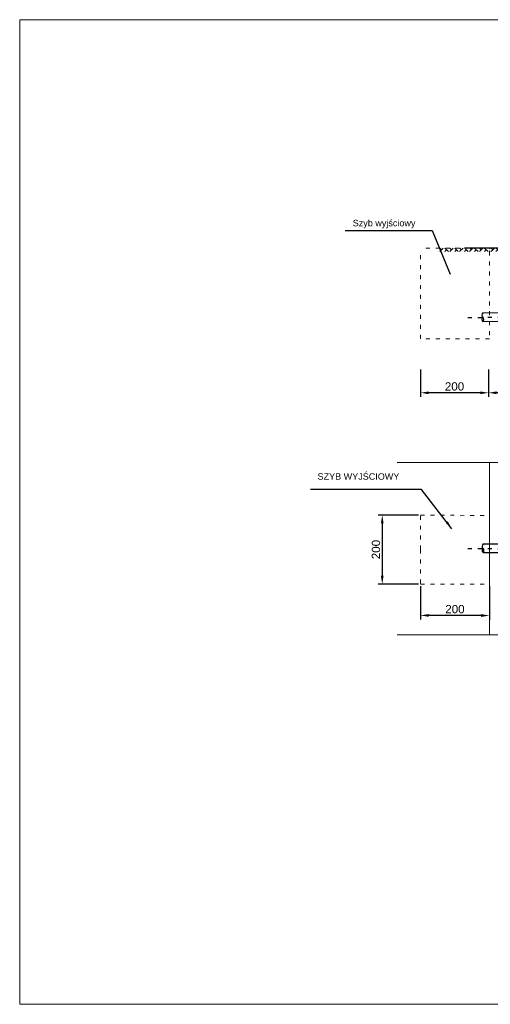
# Model space of a CAD drawing. Header units: millimetres. Extents: x 5659 to 8684, y 1431 to 2118.
# Tile 2 of 53: x 6114 to 6256, y 1460 to 1757. Entities that reach past the tile are written whole.
import ezdxf

# ---------------------------------------------------------------- set-up
doc = ezdxf.new("R2010")
doc.units = ezdxf.units.MM
doc.linetypes.add('ACAD_ISO03W100', pattern=[30, 12, -18])
doc.linetypes.add('CENTER', pattern=[2, 1.25, -0.25, 0.25, -0.25])
doc.layers.get('Defpoints').update_dxf_attribs({"color": 1, "lineweight": 13})
for name, color, linetype, lineweight in [('CENTER', 7, 'CENTER', 18), ('droga', 7, 'Continuous', 25), ('komora', 7, 'ACAD_ISO03W100', 20), ('WYMIAR', 7, 'Continuous', 15)]:
    doc.layers.add(name, color=color, linetype=linetype, lineweight=lineweight)
doc.layers.add('cienka', color=7, linetype='Continuous')
doc.layers.add('srednia', color=7, linetype='Continuous')
doc.styles.get("Standard").update_dxf_attribs({"font": 'arial.ttf'})
doc.dimstyles.new('ISO-25', dxfattribs={"dimtxt": 2.5, "dimasz": 2.5, "dimexe": 1.25, "dimexo": 0.625, "dimtad": 1, "dimtxsty": 'Standard', "dimcen": 2.5, "dimadec": 0, "dimazin": 0, "dimtfac": 1, "dimtmove": 0, "dimatfit": 3, "dimfxl": 0, "dimarcsym": 0})

# ---------------------------------------------------------------- blocks, each defined once
blk = doc.blocks.new('*D18')
at = {"layer": 'Defpoints', "color": 0, "ltscale": 0.1, "transparency": 16777216}
for p in [(6255.3, 1652.22), (6270.9, 1652.22), (6255.3, 1644.59)]:
    blk.add_point(p, dxfattribs=at)
at = {"layer": 'WYMIAR', "color": 0, "lineweight": -2, "ltscale": 0.1, "transparency": 16777216}
for p, q in [((6255.3, 1651.6), (6255.3, 1643.34)), ((6270.9, 1651.6), (6270.9, 1643.34)), ((6268.4, 1644.59), (6257.8, 1644.59))]:
    blk.add_line(p, q, dxfattribs=at)
at = {"layer": 'WYMIAR', "color": 0, "ltscale": 0.1, "transparency": 16777216}
for points in [[(6257.8, 1645.01), (6257.8, 1644.17), (6255.3, 1644.59)], [(6268.4, 1645.01), (6268.4, 1644.17), (6270.9, 1644.59)]]:
    blk.add_solid(points, dxfattribs=at)
at = {"layer": 'WYMIAR', "color": 0, "ltscale": 0.1, "transparency": 16777216, "insert": (6263.1, 1646.49), "char_height": 2.5, "attachment_point": 5}
blk.add_mtext('150', dxfattribs=at)
blk = doc.blocks.new('*D19')
at = {"layer": 'Defpoints', "color": 0, "ltscale": 0.1, "transparency": 16777216}
for p in [(6234.78, 1652.22), (6255.3, 1652.22), (6234.78, 1644.59)]:
    blk.add_point(p, dxfattribs=at)
at = {"layer": 'WYMIAR', "color": 0, "lineweight": -2, "ltscale": 0.1, "transparency": 16777216}
for p, q in [((6234.78, 1651.6), (6234.78, 1643.34)), ((6255.3, 1651.6), (6255.3, 1643.34)), ((6252.8, 1644.59), (6237.28, 1644.59))]:
    blk.add_line(p, q, dxfattribs=at)
at = {"layer": 'WYMIAR', "color": 0, "ltscale": 0.1, "transparency": 16777216}
for points in [[(6237.28, 1645), (6237.28, 1644.17), (6234.78, 1644.59)], [(6252.8, 1645), (6252.8, 1644.17), (6255.3, 1644.59)]]:
    blk.add_solid(points, dxfattribs=at)
at = {"layer": 'WYMIAR', "color": 0, "ltscale": 0.1, "transparency": 16777216, "insert": (6245.04, 1646.49), "char_height": 2.5, "attachment_point": 5}
blk.add_mtext('200', dxfattribs=at)
blk = doc.blocks.new('*D21')
at = {"layer": 'Defpoints', "color": 0, "ltscale": 0.1, "transparency": 16777216}
for p in [(6234.78, 1607.7), (6223.24, 1586.9), (6234.78, 1586.9)]:
    blk.add_point(p, dxfattribs=at)
at = {"layer": 'WYMIAR', "color": 0, "lineweight": -2, "ltscale": 0.1, "transparency": 16777216}
for p, q in [((6234.15, 1607.7), (6221.99, 1607.7)), ((6223.24, 1605.2), (6223.24, 1589.4)), ((6234.15, 1586.9), (6221.99, 1586.9))]:
    blk.add_line(p, q, dxfattribs=at)
at = {"layer": 'WYMIAR', "color": 0, "ltscale": 0.1, "transparency": 16777216}
for points in [[(6222.82, 1605.2), (6223.65, 1605.2), (6223.24, 1607.7)], [(6222.82, 1589.4), (6223.65, 1589.4), (6223.24, 1586.9)]]:
    blk.add_solid(points, dxfattribs=at)
at = {"layer": 'WYMIAR', "color": 0, "ltscale": 0.1, "transparency": 16777216, "insert": (6221.34, 1597.3), "char_height": 2.5, "attachment_point": 5, "rotation": 90}
blk.add_mtext('200', dxfattribs=at)
blk = doc.blocks.new('*D22')
at = {"layer": 'Defpoints', "color": 0, "ltscale": 0.1, "transparency": 16777216}
for p in [(6234.78, 1586.9), (6255.58, 1586.86), (6234.76, 1577.44)]:
    blk.add_point(p, dxfattribs=at)
at = {"layer": 'WYMIAR', "color": 0, "lineweight": -2, "ltscale": 0.1, "transparency": 16777216}
for p, q in [((6234.78, 1586.28), (6234.76, 1576.19)), ((6255.58, 1586.24), (6255.56, 1576.15)), ((6253.06, 1577.4), (6237.26, 1577.43))]:
    blk.add_line(p, q, dxfattribs=at)
at = {"layer": 'WYMIAR', "color": 0, "ltscale": 0.1, "transparency": 16777216}
for points in [[(6237.26, 1577.85), (6237.26, 1577.02), (6234.76, 1577.44)], [(6253.06, 1577.82), (6253.06, 1576.98), (6255.56, 1577.4)]]:
    blk.add_solid(points, dxfattribs=at)
at = {"layer": 'WYMIAR', "color": 0, "ltscale": 0.1, "transparency": 16777216, "insert": (6245.16, 1579.32), "char_height": 2.5, "attachment_point": 5, "rotation": 359.8867}
blk.add_mtext('200', dxfattribs=at)

msp = doc.modelspace()

# ---------------------------------------------------------------- hatches: boundary and pattern name
at = {"layer": 'CENTER', "ltscale": 0.1}
h = msp.add_hatch(dxfattribs=at)
h.set_pattern_fill('AR-HBONE', color=0, scale=0.0104, style=0)
h.set_pattern_definition([(45, (4877.5867, -275.0772), (1e-16, 1.4943146), [3.16992, -1.05664]), (135, (4878.3339, -274.3301), (1e-16, 1.4943146), [3.16992, -1.05664])])
h.paths.add_polyline_path([(6255.792, 1688.202), (6240.192, 1688.202), (6240.192, 1687.162), (6255.791, 1687.162)])
h = msp.add_hatch(dxfattribs=at)
h.set_pattern_fill('AR-HBONE', color=0, scale=0.0104, style=0)
h.set_pattern_definition([(45, (5012.5608, -275.0772), (1e-16, 1.4943146), [3.16992, -1.05664]), (135, (5013.308, -274.3301), (1e-16, 1.4943146), [3.16992, -1.05664])])
h.paths.add_polyline_path([(6271.166, 1688.202), (6255.566, 1688.202), (6255.566, 1687.179), (6271.166, 1687.162)])

# ---------------------------------------------------------------- linework, layer by layer
for centre, radius, start, end in [((6254.216, 1668.019), 0.903, 131.31228, 228.68772), ((6254.129, 1666.719), 0.804, 129.3574, 230.6426), ((6253.096, 1666.707), 0.804, 310.65372, 51.93892), ((6254.248, 1598.314), 0.903, 130.67716, 228.05261), ((6254.147, 1597.015), 0.804, 128.72229, 230.00748), ((6253.114, 1597.015), 0.804, 310.0186, 51.3038)]:
    msp.add_arc(centre, radius, start, end)
at = {"layer": 'CENTER', "color": 0, "ltscale": 0.1}
for p, q in [((6227.766, 1623.581), (6398.627, 1623.581)), ((6227.766, 1571.581), (6398.627, 1571.581))]:
    msp.add_line(p, q, dxfattribs=at)
at = {"layer": 'cienka', "color": 0}
for points in [[(6212.003, 1693.508), (6212.003, 1693.508), (6238.304, 1693.508)], [(6238.304, 1693.508), (6238.304, 1693.508), (6243.681, 1680.362)]]:
    msp.add_lwpolyline(points, dxfattribs=at)
at = {"layer": 'droga', "color": 0, "ltscale": 0.1}
msp.add_line((6263.68, 1688.202), (6248.08, 1688.202), dxfattribs=at)
at = {"layer": 'komora', "color": 0, "ltscale": 0.1}
for p, q in [((6255.58, 1688.202), (6234.78, 1688.202)), ((6234.78, 1660.898), (6234.78, 1687.162)), ((6255.58, 1687.162), (6255.58, 1660.898)), ((6255.58, 1660.898), (6234.78, 1660.898)), ((6234.78, 1597.305), (6234.78, 1607.705)), ((6234.78, 1607.705), (6255.58, 1607.573)), ((6234.78, 1597.305), (6234.78, 1586.905)), ((6234.78, 1586.905), (6255.58, 1586.864))]:
    msp.add_line(p, q, dxfattribs=at)
at = {"layer": 'srednia', "color": 0, "linetype": 'Continuous', "lineweight": -2, "ltscale": 0.01}
for p, q in [((6253.619, 1668.697), (6378.374, 1670.108)), ((6253.619, 1666.098), (6378.374, 1667.509)), ((6253.659, 1598.999), (6378.421, 1599.027)), ((6253.63, 1596.399), (6378.392, 1596.428))]:
    msp.add_line(p, q, dxfattribs=at)
at = {"layer": 'srednia', "color": 0, "linetype": 'ACAD_ISO03W100', "lineweight": -2, "ltscale": 0.1}
for p, q in [((6249.056, 1667.289), (6381.899, 1668.792)), ((6249.081, 1597.641), (6386.079, 1597.671))]:
    msp.add_line(p, q, dxfattribs=at)
at = {"layer": 'WYMIAR'}
msp.add_line((6255.58, 1623.581), (6255.58, 1571.581), dxfattribs=at)
msp.add_lwpolyline([(6113.871, 1460.127), (6533.871, 1460.127), (6533.871, 1757.127), (6113.871, 1757.127)], close=True, dxfattribs=at)

# ---------------------------------------------------------------- texts
at = {"layer": 'droga', "color": 0, "ltscale": 0.1, "char_height": 1.95, "width": 56.48678, "attachment_point": 1}
for s, insert in [('Szyb wyjściowy', (6214.338, 1696.75)), ('SZYB WYJŚCIOWY', (6203.73, 1620.311))]:
    msp.add_mtext(s, dxfattribs=dict(at, insert=insert))

# ---------------------------------------------------------------- dimensions: what is measured, and where the dimension line sits
at = {"layer": 'WYMIAR', "color": 0, "ltscale": 0.1}
for p1, p2, distance, picture, middle in [((6255.299, 1652.224), (6234.78, 1652.224), 7.637, '*D19', (6245.039, 1646.489)), ((6255.58, 1586.864), (6234.78, 1586.905), 9.468, '*D22', (6245.165, 1579.318))]:
    dim = msp.add_aligned_dim(p1=p1, p2=p2, distance=distance, text='200', dimstyle='ISO-25', dxfattribs=at)
    dim.commit()
    dim.dimension.update_dxf_attribs({"geometry": picture, "text_midpoint": middle})
dim = msp.add_linear_dim(base=(6255.299, 1644.589), p1=(6270.899, 1652.224), p2=(6255.299, 1652.224), text='150', dimstyle='ISO-25', dxfattribs=at)
dim.commit()
dim.dimension.update_dxf_attribs({"geometry": '*D18', "text_midpoint": (6263.099, 1646.49)})
dim = msp.add_linear_dim(base=(6223.237, 1586.905), p1=(6234.78, 1607.705), p2=(6234.78, 1586.905), angle=90, text='200', dimstyle='ISO-25', dxfattribs=at)
dim.commit()
dim.dimension.update_dxf_attribs({"geometry": '*D21', "text_midpoint": (6221.336, 1597.305)})

# ---------------------------------------------------------------- leaders
msp.add_leader([(6244.213, 1603.586), (6235.066, 1615.445), (6201.589, 1615.445)], dimstyle='ISO-25', override={"dimgap": 0.2, "dimtad": 0}, dxfattribs=at)

doc.saveas('drawing.dxf')
